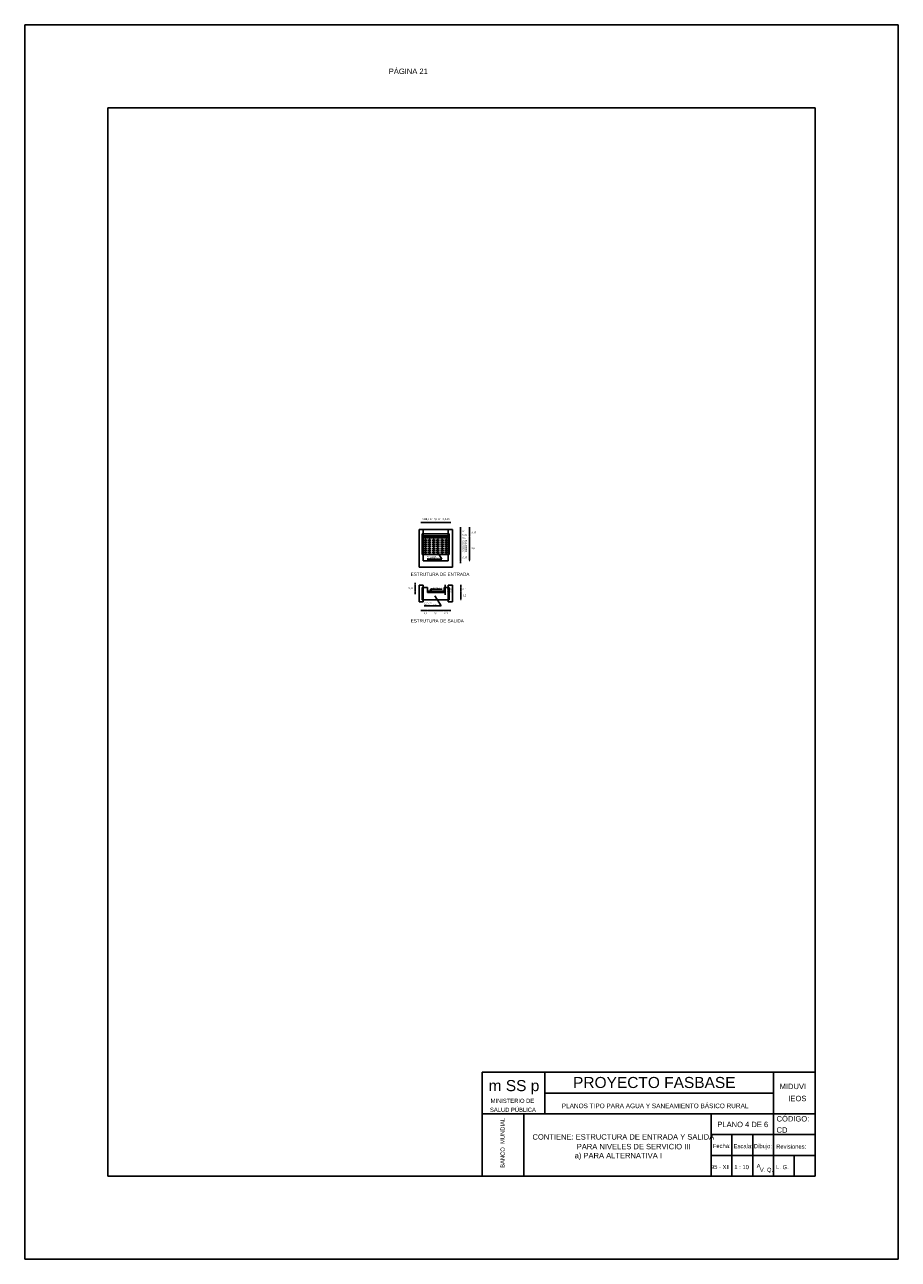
# Model space of a CAD drawing. Header units: metres. Extents: x 2029 to 4131, y 3282 to 4383.
# Tile 22 of 26: x 2489 to 2510, y 4353 to 4383. Entities that reach past the tile are written whole.
import ezdxf
from ezdxf.enums import TextEntityAlignment as Align

# ---------------------------------------------------------------- set-up
doc = ezdxf.new("R2010")
doc.units = ezdxf.units.M
doc.linetypes.add('ACAD_ISO02W100', pattern=[15, 12, -3])
doc.layers.add('Cotas', color=7, linetype='Continuous')
doc.layers.add('Dibujo', color=7, linetype='Continuous')
doc.styles.add('Annotative', font='arial.ttf')
doc.styles.get("Standard").update_dxf_attribs({"font": 'arial.ttf'})
doc.dimstyles.new('Vero', dxfattribs={"dimtxt": 0.04, "dimasz": 0.03, "dimexe": 1.25, "dimexo": 0.625, "dimgap": 0.05, "dimtad": 2, "dimtih": 1, "dimtoh": 1, "dimtxsty": 'Standard', "dimblk": 'DOT', "dimcen": 0, "dimse1": 1, "dimse2": 1, "dimadec": 0, "dimazin": 0, "dimtfac": 1, "dimtix": 1, "dimtmove": 0, "dimatfit": 2, "dimfxl": 1, "dimarcsym": 2})

# ---------------------------------------------------------------- blocks, each defined once
blk = doc.blocks.new('_Dot')
at = {"color": 0, "linetype": 'ByBlock', "lineweight": -2}
blk.add_line((-0.5, 0), (-1, 0), dxfattribs=at)
at = {"color": 0, "linetype": 'ByBlock', "const_width": 0.5}
blk.add_lwpolyline([(-0.25, 0, 1), (0.25, 0, 1)], format="xyb", close=True, dxfattribs=at)
blk = doc.blocks.new('*D117')
at = {"layer": 'Cotas', "color": 0, "lineweight": -2, "transparency": 16777216}
for p, q in [((2499.681, 4370.848), (2499.681, 4370.878)), ((2499.681, 4370.818), (2499.681, 4370.668)), ((2499.681, 4370.638), (2499.681, 4370.608))]:
    blk.add_line(p, q, dxfattribs=at)
at = {"layer": 'Defpoints', "color": 0, "transparency": 16777216}
for p in [(2499.27, 4370.818), (2499.27, 4370.668), (2499.681, 4370.668)]:
    blk.add_point(p, dxfattribs=at)
at = {"layer": 'Cotas', "color": 0, "lineweight": -2, "transparency": 16777216, "xscale": 0.03, "yscale": 0.03, "zscale": 0.03}
for p, rotation in [((2499.681, 4370.818), 270), ((2499.681, 4370.668), 90)]:
    blk.add_blockref('_Dot', p, dxfattribs=dict(at, rotation=rotation))
at = {"layer": 'Cotas', "color": 0, "transparency": 16777216, "insert": (2499.783, 4370.743), "char_height": 0.04, "attachment_point": 5}
blk.add_mtext('0,15', dxfattribs=at)
blk = doc.blocks.new('*D118')
at = {"layer": 'Cotas', "color": 0, "lineweight": -2, "transparency": 16777216}
blk.add_line((2499.681, 4370.638), (2499.681, 4370.098), dxfattribs=at)
at = {"layer": 'Defpoints', "color": 0, "transparency": 16777216}
for p in [(2499.17, 4370.668), (2499.17, 4370.068), (2499.681, 4370.068)]:
    blk.add_point(p, dxfattribs=at)
at = {"layer": 'Cotas', "color": 0, "lineweight": -2, "transparency": 16777216, "xscale": 0.03, "yscale": 0.03, "zscale": 0.03}
for p, rotation in [((2499.681, 4370.668), 90), ((2499.681, 4370.068), 270)]:
    blk.add_blockref('_Dot', p, dxfattribs=dict(at, rotation=rotation))
at = {"layer": 'Cotas', "color": 0, "transparency": 16777216, "insert": (2499.767, 4370.368), "char_height": 0.04, "attachment_point": 5}
blk.add_mtext('0,6', dxfattribs=at)
blk = doc.blocks.new('*D119')
at = {"layer": 'Cotas', "color": 0, "linetype": 'ACAD_ISO02W100', "lineweight": -2, "transparency": 16777216}
for p, q in [((2499.465, 4370.848), (2499.465, 4370.878)), ((2499.465, 4370.818), (2499.465, 4370.718)), ((2499.465, 4370.688), (2499.465, 4370.658))]:
    blk.add_line(p, q, dxfattribs=at)
at = {"layer": 'Defpoints', "color": 0, "linetype": 'ACAD_ISO02W100', "transparency": 16777216}
for p in [(2499.119, 4370.818), (2499.119, 4370.718), (2499.465, 4370.718)]:
    blk.add_point(p, dxfattribs=at)
at = {"layer": 'Cotas', "color": 0, "linetype": 'ACAD_ISO02W100', "lineweight": -2, "transparency": 16777216, "xscale": 0.03, "yscale": 0.03, "zscale": 0.03}
for p, rotation in [((2499.465, 4370.818), 270), ((2499.465, 4370.718), 90)]:
    blk.add_blockref('_Dot', p, dxfattribs=dict(at, rotation=rotation))
at = {"layer": 'Cotas', "color": 0, "linetype": 'ACAD_ISO02W100', "transparency": 16777216, "insert": (2499.548, 4370.768), "char_height": 0.04, "attachment_point": 5}
blk.add_mtext('0,1', dxfattribs=at)
blk = doc.blocks.new('*D120')
at = {"layer": 'Cotas', "color": 0, "linetype": 'ACAD_ISO02W100', "lineweight": -2, "transparency": 16777216}
for p, q in [((2499.465, 4370.748), (2499.465, 4370.778)), ((2499.465, 4370.718), (2499.465, 4370.668)), ((2499.465, 4370.638), (2499.465, 4370.608))]:
    blk.add_line(p, q, dxfattribs=at)
at = {"layer": 'Defpoints', "color": 0, "linetype": 'ACAD_ISO02W100', "transparency": 16777216}
for p in [(2499.119, 4370.718), (2499.119, 4370.668), (2499.465, 4370.668)]:
    blk.add_point(p, dxfattribs=at)
at = {"layer": 'Cotas', "color": 0, "linetype": 'ACAD_ISO02W100', "lineweight": -2, "transparency": 16777216, "xscale": 0.03, "yscale": 0.03, "zscale": 0.03}
for p, rotation in [((2499.465, 4370.718), 270), ((2499.465, 4370.668), 90)]:
    blk.add_blockref('_Dot', p, dxfattribs=dict(at, rotation=rotation))
at = {"layer": 'Cotas', "color": 0, "linetype": 'ACAD_ISO02W100', "transparency": 16777216, "insert": (2499.567, 4370.693), "char_height": 0.04, "attachment_point": 5}
blk.add_mtext('0,05', dxfattribs=at)
blk = doc.blocks.new('*D121')
at = {"layer": 'Cotas', "color": 0, "linetype": 'ACAD_ISO02W100', "lineweight": -2, "transparency": 16777216}
for p, q in [((2499.465, 4370.698), (2499.465, 4370.728)), ((2499.465, 4370.668), (2499.465, 4370.568)), ((2499.465, 4370.538), (2499.465, 4370.508))]:
    blk.add_line(p, q, dxfattribs=at)
at = {"layer": 'Defpoints', "color": 0, "linetype": 'ACAD_ISO02W100', "transparency": 16777216}
for p in [(2499.119, 4370.668), (2499.119, 4370.568), (2499.465, 4370.568)]:
    blk.add_point(p, dxfattribs=at)
at = {"layer": 'Cotas', "color": 0, "linetype": 'ACAD_ISO02W100', "lineweight": -2, "transparency": 16777216, "xscale": 0.03, "yscale": 0.03, "zscale": 0.03}
for p, rotation in [((2499.465, 4370.668), 270), ((2499.465, 4370.568), 90)]:
    blk.add_blockref('_Dot', p, dxfattribs=dict(at, rotation=rotation))
at = {"layer": 'Cotas', "color": 0, "linetype": 'ACAD_ISO02W100', "transparency": 16777216, "insert": (2499.548, 4370.618), "char_height": 0.04, "attachment_point": 5}
blk.add_mtext('0,1', dxfattribs=at)
blk = doc.blocks.new('*D122')
at = {"layer": 'Cotas', "color": 0, "linetype": 'ACAD_ISO02W100', "lineweight": -2, "transparency": 16777216}
for p, q in [((2499.465, 4370.598), (2499.465, 4370.628)), ((2499.465, 4370.568), (2499.465, 4370.518)), ((2499.465, 4370.488), (2499.465, 4370.458))]:
    blk.add_line(p, q, dxfattribs=at)
at = {"layer": 'Defpoints', "color": 0, "linetype": 'ACAD_ISO02W100', "transparency": 16777216}
for p in [(2499.109, 4370.568), (2499.109, 4370.518), (2499.465, 4370.518)]:
    blk.add_point(p, dxfattribs=at)
at = {"layer": 'Cotas', "color": 0, "linetype": 'ACAD_ISO02W100', "lineweight": -2, "transparency": 16777216, "xscale": 0.03, "yscale": 0.03, "zscale": 0.03}
for p, rotation in [((2499.465, 4370.568), 270), ((2499.465, 4370.518), 90)]:
    blk.add_blockref('_Dot', p, dxfattribs=dict(at, rotation=rotation))
at = {"layer": 'Cotas', "color": 0, "linetype": 'ACAD_ISO02W100', "transparency": 16777216, "insert": (2499.567, 4370.543), "char_height": 0.04, "attachment_point": 5}
blk.add_mtext('0,05', dxfattribs=at)
blk = doc.blocks.new('*D123')
at = {"layer": 'Cotas', "color": 0, "linetype": 'ACAD_ISO02W100', "lineweight": -2, "transparency": 16777216}
for p, q in [((2499.465, 4370.548), (2499.465, 4370.578)), ((2499.465, 4370.518), (2499.465, 4370.468)), ((2499.465, 4370.438), (2499.465, 4370.408))]:
    blk.add_line(p, q, dxfattribs=at)
at = {"layer": 'Defpoints', "color": 0, "linetype": 'ACAD_ISO02W100', "transparency": 16777216}
for p in [(2499.109, 4370.518), (2499.109, 4370.468), (2499.465, 4370.468)]:
    blk.add_point(p, dxfattribs=at)
at = {"layer": 'Cotas', "color": 0, "linetype": 'ACAD_ISO02W100', "lineweight": -2, "transparency": 16777216, "xscale": 0.03, "yscale": 0.03, "zscale": 0.03}
for p, rotation in [((2499.465, 4370.518), 270), ((2499.465, 4370.468), 90)]:
    blk.add_blockref('_Dot', p, dxfattribs=dict(at, rotation=rotation))
at = {"layer": 'Cotas', "color": 0, "linetype": 'ACAD_ISO02W100', "transparency": 16777216, "insert": (2499.567, 4370.493), "char_height": 0.04, "attachment_point": 5}
blk.add_mtext('0,05', dxfattribs=at)
blk = doc.blocks.new('*D124')
at = {"layer": 'Cotas', "color": 0, "linetype": 'ACAD_ISO02W100', "lineweight": -2, "transparency": 16777216}
for p, q in [((2499.465, 4370.498), (2499.465, 4370.528)), ((2499.465, 4370.468), (2499.465, 4370.418)), ((2499.465, 4370.388), (2499.465, 4370.358))]:
    blk.add_line(p, q, dxfattribs=at)
at = {"layer": 'Defpoints', "color": 0, "linetype": 'ACAD_ISO02W100', "transparency": 16777216}
for p in [(2499.069, 4370.468), (2499.069, 4370.418), (2499.465, 4370.418)]:
    blk.add_point(p, dxfattribs=at)
at = {"layer": 'Cotas', "color": 0, "linetype": 'ACAD_ISO02W100', "lineweight": -2, "transparency": 16777216, "xscale": 0.03, "yscale": 0.03, "zscale": 0.03}
for p, rotation in [((2499.465, 4370.468), 270), ((2499.465, 4370.418), 90)]:
    blk.add_blockref('_Dot', p, dxfattribs=dict(at, rotation=rotation))
at = {"layer": 'Cotas', "color": 0, "linetype": 'ACAD_ISO02W100', "transparency": 16777216, "insert": (2499.567, 4370.443), "char_height": 0.04, "attachment_point": 5}
blk.add_mtext('0,05', dxfattribs=at)
blk = doc.blocks.new('*D125')
at = {"layer": 'Cotas', "color": 0, "linetype": 'ACAD_ISO02W100', "lineweight": -2, "transparency": 16777216}
for p, q in [((2499.465, 4370.448), (2499.465, 4370.478)), ((2499.465, 4370.418), (2499.465, 4370.368)), ((2499.465, 4370.338), (2499.465, 4370.308))]:
    blk.add_line(p, q, dxfattribs=at)
at = {"layer": 'Defpoints', "color": 0, "linetype": 'ACAD_ISO02W100', "transparency": 16777216}
for p in [(2499.069, 4370.418), (2499.069, 4370.368), (2499.465, 4370.368)]:
    blk.add_point(p, dxfattribs=at)
at = {"layer": 'Cotas', "color": 0, "linetype": 'ACAD_ISO02W100', "lineweight": -2, "transparency": 16777216, "xscale": 0.03, "yscale": 0.03, "zscale": 0.03}
for p, rotation in [((2499.465, 4370.418), 270), ((2499.465, 4370.368), 90)]:
    blk.add_blockref('_Dot', p, dxfattribs=dict(at, rotation=rotation))
at = {"layer": 'Cotas', "color": 0, "linetype": 'ACAD_ISO02W100', "transparency": 16777216, "insert": (2499.567, 4370.393), "char_height": 0.04, "attachment_point": 5}
blk.add_mtext('0,05', dxfattribs=at)
blk = doc.blocks.new('*D126')
at = {"layer": 'Cotas', "color": 0, "linetype": 'ACAD_ISO02W100', "lineweight": -2, "transparency": 16777216}
for p, q in [((2499.465, 4370.398), (2499.465, 4370.428)), ((2499.465, 4370.368), (2499.465, 4370.32)), ((2499.465, 4370.29), (2499.465, 4370.26))]:
    blk.add_line(p, q, dxfattribs=at)
at = {"layer": 'Defpoints', "color": 0, "linetype": 'ACAD_ISO02W100', "transparency": 16777216}
for p in [(2499.109, 4370.368), (2499.109, 4370.32), (2499.465, 4370.32)]:
    blk.add_point(p, dxfattribs=at)
at = {"layer": 'Cotas', "color": 0, "linetype": 'ACAD_ISO02W100', "lineweight": -2, "transparency": 16777216, "xscale": 0.03, "yscale": 0.03, "zscale": 0.03}
for p, rotation in [((2499.465, 4370.368), 270), ((2499.465, 4370.32), 90)]:
    blk.add_blockref('_Dot', p, dxfattribs=dict(at, rotation=rotation))
at = {"layer": 'Cotas', "color": 0, "linetype": 'ACAD_ISO02W100', "transparency": 16777216, "insert": (2499.567, 4370.344), "char_height": 0.04, "attachment_point": 5}
blk.add_mtext('0,05', dxfattribs=at)
blk = doc.blocks.new('*D127')
at = {"layer": 'Cotas', "color": 0, "linetype": 'ACAD_ISO02W100', "lineweight": -2, "transparency": 16777216}
for p, q in [((2499.465, 4370.35), (2499.465, 4370.38)), ((2499.465, 4370.32), (2499.465, 4370.268)), ((2499.465, 4370.238), (2499.465, 4370.208))]:
    blk.add_line(p, q, dxfattribs=at)
at = {"layer": 'Defpoints', "color": 0, "linetype": 'ACAD_ISO02W100', "transparency": 16777216}
for p in [(2499.109, 4370.32), (2499.109, 4370.268), (2499.465, 4370.268)]:
    blk.add_point(p, dxfattribs=at)
at = {"layer": 'Cotas', "color": 0, "linetype": 'ACAD_ISO02W100', "lineweight": -2, "transparency": 16777216, "xscale": 0.03, "yscale": 0.03, "zscale": 0.03}
for p, rotation in [((2499.465, 4370.32), 270), ((2499.465, 4370.268), 90)]:
    blk.add_blockref('_Dot', p, dxfattribs=dict(at, rotation=rotation))
at = {"layer": 'Cotas', "color": 0, "linetype": 'ACAD_ISO02W100', "transparency": 16777216, "insert": (2499.567, 4370.294), "char_height": 0.04, "attachment_point": 5}
blk.add_mtext('0,05', dxfattribs=at)
blk = doc.blocks.new('*D128')
at = {"layer": 'Cotas', "color": 0, "linetype": 'ACAD_ISO02W100', "lineweight": -2, "transparency": 16777216}
for p, q in [((2499.465, 4370.248), (2499.465, 4370.278)), ((2499.465, 4370.218), (2499.465, 4370.068)), ((2499.465, 4370.038), (2499.465, 4370.008))]:
    blk.add_line(p, q, dxfattribs=at)
at = {"layer": 'Defpoints', "color": 0, "linetype": 'ACAD_ISO02W100', "transparency": 16777216}
for p in [(2499.12, 4370.218), (2499.17, 4370.068), (2499.465, 4370.068)]:
    blk.add_point(p, dxfattribs=at)
at = {"layer": 'Cotas', "color": 0, "linetype": 'ACAD_ISO02W100', "lineweight": -2, "transparency": 16777216, "xscale": 0.03, "yscale": 0.03, "zscale": 0.03}
for p, rotation in [((2499.465, 4370.218), 270), ((2499.465, 4370.068), 90)]:
    blk.add_blockref('_Dot', p, dxfattribs=dict(at, rotation=rotation))
at = {"layer": 'Cotas', "color": 0, "linetype": 'ACAD_ISO02W100', "transparency": 16777216, "insert": (2499.567, 4370.143), "char_height": 0.04, "attachment_point": 5}
blk.add_mtext('0,15', dxfattribs=at)
blk = doc.blocks.new('*D129')
at = {"layer": 'Cotas', "color": 0, "lineweight": -2, "transparency": 16777216}
for p, q in [((2498.54, 4370.992), (2498.51, 4370.992)), ((2498.62, 4370.992), (2498.57, 4370.992)), ((2498.65, 4370.992), (2498.68, 4370.992))]:
    blk.add_line(p, q, dxfattribs=at)
at = {"layer": 'Defpoints', "color": 0, "transparency": 16777216}
for p in [(2498.57, 4370.992), (2498.57, 4370.568), (2498.62, 4370.568)]:
    blk.add_point(p, dxfattribs=at)
at = {"layer": 'Cotas', "color": 0, "lineweight": -2, "transparency": 16777216, "xscale": 0.03, "yscale": 0.03, "zscale": 0.03}
blk.add_blockref('_Dot', (2498.57, 4370.992), dxfattribs=at)
at = {"layer": 'Cotas', "color": 0, "lineweight": -2, "transparency": 16777216, "xscale": 0.03, "yscale": 0.03, "zscale": 0.03, "rotation": 180}
blk.add_blockref('_Dot', (2498.62, 4370.992), dxfattribs=at)
at = {"layer": 'Cotas', "color": 0, "transparency": 16777216, "insert": (2498.595, 4371.066), "char_height": 0.04, "attachment_point": 5}
blk.add_mtext('0,05', dxfattribs=at)
blk = doc.blocks.new('*D130')
at = {"layer": 'Cotas', "color": 0, "lineweight": -2, "transparency": 16777216}
for p, q in [((2498.59, 4370.992), (2498.56, 4370.992)), ((2498.62, 4370.992), (2498.72, 4370.992)), ((2498.75, 4370.992), (2498.78, 4370.992))]:
    blk.add_line(p, q, dxfattribs=at)
at = {"layer": 'Defpoints', "color": 0, "transparency": 16777216}
for p in [(2498.72, 4370.992), (2498.62, 4370.568), (2498.72, 4370.568)]:
    blk.add_point(p, dxfattribs=at)
at = {"layer": 'Cotas', "color": 0, "lineweight": -2, "transparency": 16777216, "xscale": 0.03, "yscale": 0.03, "zscale": 0.03}
blk.add_blockref('_Dot', (2498.62, 4370.992), dxfattribs=at)
at = {"layer": 'Cotas', "color": 0, "lineweight": -2, "transparency": 16777216, "xscale": 0.03, "yscale": 0.03, "zscale": 0.03, "rotation": 180}
blk.add_blockref('_Dot', (2498.72, 4370.992), dxfattribs=at)
at = {"layer": 'Cotas', "color": 0, "transparency": 16777216, "insert": (2498.67, 4371.066), "char_height": 0.04, "attachment_point": 5}
blk.add_mtext('0,1', dxfattribs=at)
blk = doc.blocks.new('*D131')
at = {"layer": 'Cotas', "color": 0, "lineweight": -2, "transparency": 16777216}
for p, q in [((2498.69, 4370.992), (2498.66, 4370.992)), ((2498.72, 4370.992), (2498.82, 4370.992)), ((2498.85, 4370.992), (2498.88, 4370.992))]:
    blk.add_line(p, q, dxfattribs=at)
at = {"layer": 'Defpoints', "color": 0, "transparency": 16777216}
for p in [(2498.82, 4370.992), (2498.72, 4370.568), (2498.82, 4370.568)]:
    blk.add_point(p, dxfattribs=at)
at = {"layer": 'Cotas', "color": 0, "lineweight": -2, "transparency": 16777216, "xscale": 0.03, "yscale": 0.03, "zscale": 0.03}
blk.add_blockref('_Dot', (2498.72, 4370.992), dxfattribs=at)
at = {"layer": 'Cotas', "color": 0, "lineweight": -2, "transparency": 16777216, "xscale": 0.03, "yscale": 0.03, "zscale": 0.03, "rotation": 180}
blk.add_blockref('_Dot', (2498.82, 4370.992), dxfattribs=at)
at = {"layer": 'Cotas', "color": 0, "transparency": 16777216, "insert": (2498.77, 4371.066), "char_height": 0.04, "attachment_point": 5}
blk.add_mtext('0,1', dxfattribs=at)
blk = doc.blocks.new('*D132')
at = {"layer": 'Cotas', "color": 0, "lineweight": -2, "transparency": 16777216}
for p, q in [((2498.79, 4370.992), (2498.76, 4370.992)), ((2498.82, 4370.992), (2498.92, 4370.992)), ((2498.95, 4370.992), (2498.98, 4370.992))]:
    blk.add_line(p, q, dxfattribs=at)
at = {"layer": 'Defpoints', "color": 0, "transparency": 16777216}
for p in [(2498.92, 4370.992), (2498.82, 4370.568), (2498.92, 4370.568)]:
    blk.add_point(p, dxfattribs=at)
at = {"layer": 'Cotas', "color": 0, "lineweight": -2, "transparency": 16777216, "xscale": 0.03, "yscale": 0.03, "zscale": 0.03}
blk.add_blockref('_Dot', (2498.82, 4370.992), dxfattribs=at)
at = {"layer": 'Cotas', "color": 0, "lineweight": -2, "transparency": 16777216, "xscale": 0.03, "yscale": 0.03, "zscale": 0.03, "rotation": 180}
blk.add_blockref('_Dot', (2498.92, 4370.992), dxfattribs=at)
at = {"layer": 'Cotas', "color": 0, "transparency": 16777216, "insert": (2498.87, 4371.066), "char_height": 0.04, "attachment_point": 5}
blk.add_mtext('0,1', dxfattribs=at)
blk = doc.blocks.new('*D133')
at = {"layer": 'Cotas', "color": 0, "lineweight": -2, "transparency": 16777216}
for p, q in [((2498.89, 4370.992), (2498.86, 4370.992)), ((2498.92, 4370.992), (2499.02, 4370.992)), ((2499.05, 4370.992), (2499.08, 4370.992))]:
    blk.add_line(p, q, dxfattribs=at)
at = {"layer": 'Defpoints', "color": 0, "transparency": 16777216}
for p in [(2499.02, 4370.992), (2498.92, 4370.568), (2499.02, 4370.568)]:
    blk.add_point(p, dxfattribs=at)
at = {"layer": 'Cotas', "color": 0, "lineweight": -2, "transparency": 16777216, "xscale": 0.03, "yscale": 0.03, "zscale": 0.03}
blk.add_blockref('_Dot', (2498.92, 4370.992), dxfattribs=at)
at = {"layer": 'Cotas', "color": 0, "lineweight": -2, "transparency": 16777216, "xscale": 0.03, "yscale": 0.03, "zscale": 0.03, "rotation": 180}
blk.add_blockref('_Dot', (2499.02, 4370.992), dxfattribs=at)
at = {"layer": 'Cotas', "color": 0, "transparency": 16777216, "insert": (2498.97, 4371.066), "char_height": 0.04, "attachment_point": 5}
blk.add_mtext('0,1', dxfattribs=at)
blk = doc.blocks.new('*D134')
at = {"layer": 'Cotas', "color": 0, "lineweight": -2, "transparency": 16777216}
for p, q in [((2498.99, 4370.992), (2498.96, 4370.992)), ((2499.02, 4370.992), (2499.12, 4370.992)), ((2499.15, 4370.992), (2499.18, 4370.992))]:
    blk.add_line(p, q, dxfattribs=at)
at = {"layer": 'Defpoints', "color": 0, "transparency": 16777216}
for p in [(2499.12, 4370.992), (2499.02, 4370.568), (2499.12, 4370.568)]:
    blk.add_point(p, dxfattribs=at)
at = {"layer": 'Cotas', "color": 0, "lineweight": -2, "transparency": 16777216, "xscale": 0.03, "yscale": 0.03, "zscale": 0.03}
blk.add_blockref('_Dot', (2499.02, 4370.992), dxfattribs=at)
at = {"layer": 'Cotas', "color": 0, "lineweight": -2, "transparency": 16777216, "xscale": 0.03, "yscale": 0.03, "zscale": 0.03, "rotation": 180}
blk.add_blockref('_Dot', (2499.12, 4370.992), dxfattribs=at)
at = {"layer": 'Cotas', "color": 0, "transparency": 16777216, "insert": (2499.07, 4371.066), "char_height": 0.04, "attachment_point": 5}
blk.add_mtext('0,1', dxfattribs=at)
blk = doc.blocks.new('*D135')
at = {"layer": 'Cotas', "color": 0, "lineweight": -2, "transparency": 16777216}
for p, q in [((2499.09, 4370.992), (2499.06, 4370.992)), ((2499.12, 4370.992), (2499.17, 4370.992)), ((2499.2, 4370.992), (2499.23, 4370.992))]:
    blk.add_line(p, q, dxfattribs=at)
at = {"layer": 'Defpoints', "color": 0, "transparency": 16777216}
for p in [(2499.17, 4370.992), (2499.12, 4370.568), (2499.17, 4370.567)]:
    blk.add_point(p, dxfattribs=at)
at = {"layer": 'Cotas', "color": 0, "lineweight": -2, "transparency": 16777216, "xscale": 0.03, "yscale": 0.03, "zscale": 0.03}
blk.add_blockref('_Dot', (2499.12, 4370.992), dxfattribs=at)
at = {"layer": 'Cotas', "color": 0, "lineweight": -2, "transparency": 16777216, "xscale": 0.03, "yscale": 0.03, "zscale": 0.03, "rotation": 180}
blk.add_blockref('_Dot', (2499.17, 4370.992), dxfattribs=at)
at = {"layer": 'Cotas', "color": 0, "transparency": 16777216, "insert": (2499.145, 4371.066), "char_height": 0.04, "attachment_point": 5}
blk.add_mtext('0,05', dxfattribs=at)
blk = doc.blocks.new('*D136')
at = {"layer": 'Cotas', "color": 0, "lineweight": -2, "transparency": 16777216}
for p, q in [((2498.371, 4369.51), (2498.371, 4369.54)), ((2498.371, 4369.48), (2498.371, 4369.33)), ((2498.371, 4369.3), (2498.371, 4369.27))]:
    blk.add_line(p, q, dxfattribs=at)
at = {"layer": 'Defpoints', "color": 0, "transparency": 16777216}
for p in [(2498.47, 4369.48), (2498.371, 4369.33), (2498.47, 4369.33)]:
    blk.add_point(p, dxfattribs=at)
at = {"layer": 'Cotas', "color": 0, "lineweight": -2, "transparency": 16777216, "xscale": 0.03, "yscale": 0.03, "zscale": 0.03}
for p, rotation in [((2498.371, 4369.48), 270), ((2498.371, 4369.33), 90)]:
    blk.add_blockref('_Dot', p, dxfattribs=dict(at, rotation=rotation))
at = {"layer": 'Cotas', "color": 0, "transparency": 16777216, "insert": (2498.268, 4369.405), "char_height": 0.04, "attachment_point": 5}
blk.add_mtext('0,15', dxfattribs=at)
blk = doc.blocks.new('*D137')
at = {"layer": 'Cotas', "color": 0, "lineweight": -2, "transparency": 16777216}
for p, q in [((2499.472, 4369.46), (2499.472, 4369.49)), ((2499.472, 4369.43), (2499.472, 4369.33)), ((2499.472, 4369.3), (2499.472, 4369.27))]:
    blk.add_line(p, q, dxfattribs=at)
at = {"layer": 'Defpoints', "color": 0, "transparency": 16777216}
for p in [(2499.195, 4369.43), (2499.195, 4369.33), (2499.472, 4369.33)]:
    blk.add_point(p, dxfattribs=at)
at = {"layer": 'Cotas', "color": 0, "lineweight": -2, "transparency": 16777216, "xscale": 0.03, "yscale": 0.03, "zscale": 0.03}
for p, rotation in [((2499.472, 4369.43), 270), ((2499.472, 4369.33), 90)]:
    blk.add_blockref('_Dot', p, dxfattribs=dict(at, rotation=rotation))
at = {"layer": 'Cotas', "color": 0, "transparency": 16777216, "insert": (2499.555, 4369.38), "char_height": 0.04, "attachment_point": 5}
blk.add_mtext('0,1', dxfattribs=at)
blk = doc.blocks.new('*D138')
at = {"layer": 'Cotas', "color": 0, "lineweight": -2, "transparency": 16777216}
blk.add_line((2499.472, 4369.16), (2499.472, 4369.3), dxfattribs=at)
at = {"layer": 'Defpoints', "color": 0, "transparency": 16777216}
for p in [(2499.17, 4369.33), (2499.472, 4369.33), (2499.17, 4369.13)]:
    blk.add_point(p, dxfattribs=at)
at = {"layer": 'Cotas', "color": 0, "lineweight": -2, "transparency": 16777216, "xscale": 0.03, "yscale": 0.03, "zscale": 0.03}
for p, rotation in [((2499.472, 4369.33), 90), ((2499.472, 4369.13), 270)]:
    blk.add_blockref('_Dot', p, dxfattribs=dict(at, rotation=rotation))
at = {"layer": 'Cotas', "color": 0, "transparency": 16777216, "insert": (2499.559, 4369.23), "char_height": 0.04, "attachment_point": 5}
blk.add_mtext('0,2', dxfattribs=at)
blk = doc.blocks.new('*D139')
at = {"layer": 'Cotas', "color": 0, "lineweight": -2, "transparency": 16777216}
for p, q in [((2499.093, 4369.46), (2499.093, 4369.49)), ((2499.093, 4369.43), (2499.093, 4369.34)), ((2499.093, 4369.31), (2499.093, 4369.28))]:
    blk.add_line(p, q, dxfattribs=at)
at = {"layer": 'Defpoints', "color": 0, "transparency": 16777216}
for p in [(2499.07, 4369.43), (2499.07, 4369.34), (2499.093, 4369.34)]:
    blk.add_point(p, dxfattribs=at)
at = {"layer": 'Cotas', "color": 0, "lineweight": -2, "transparency": 16777216, "xscale": 0.03, "yscale": 0.03, "zscale": 0.03}
for p, rotation in [((2499.093, 4369.43), 270), ((2499.093, 4369.34), 90)]:
    blk.add_blockref('_Dot', p, dxfattribs=dict(at, rotation=rotation))
at = {"layer": 'Cotas', "color": 0, "transparency": 16777216, "insert": (2499.195, 4369.385), "char_height": 0.04, "attachment_point": 5}
blk.add_mtext('0,09', dxfattribs=at)
blk = doc.blocks.new('*D140')
at = {"layer": 'Cotas', "color": 0, "lineweight": -2, "transparency": 16777216}
for p, q in [((2499.093, 4369.37), (2499.093, 4369.4)), ((2499.093, 4369.34), (2499.093, 4369.31)), ((2499.093, 4369.28), (2499.093, 4369.25))]:
    blk.add_line(p, q, dxfattribs=at)
at = {"layer": 'Defpoints', "color": 0, "transparency": 16777216}
for p in [(2499.07, 4369.34), (2499.07, 4369.31), (2499.093, 4369.31)]:
    blk.add_point(p, dxfattribs=at)
at = {"layer": 'Cotas', "color": 0, "lineweight": -2, "transparency": 16777216, "xscale": 0.03, "yscale": 0.03, "zscale": 0.03}
for p, rotation in [((2499.093, 4369.34), 270), ((2499.093, 4369.31), 90)]:
    blk.add_blockref('_Dot', p, dxfattribs=dict(at, rotation=rotation))
at = {"layer": 'Cotas', "color": 0, "transparency": 16777216, "insert": (2499.195, 4369.325), "char_height": 0.04, "attachment_point": 5}
blk.add_mtext('0,03', dxfattribs=at)
blk = doc.blocks.new('*D141')
at = {"layer": 'Cotas', "color": 0, "lineweight": -2, "transparency": 16777216}
for p, q in [((2498.54, 4368.876), (2498.51, 4368.876)), ((2498.57, 4368.876), (2498.67, 4368.876)), ((2498.7, 4368.876), (2498.73, 4368.876))]:
    blk.add_line(p, q, dxfattribs=at)
at = {"layer": 'Defpoints', "color": 0, "transparency": 16777216}
for p in [(2498.57, 4369.38), (2498.67, 4369.38), (2498.67, 4368.876)]:
    blk.add_point(p, dxfattribs=at)
at = {"layer": 'Cotas', "color": 0, "lineweight": -2, "transparency": 16777216, "xscale": 0.03, "yscale": 0.03, "zscale": 0.03}
blk.add_blockref('_Dot', (2498.57, 4368.876), dxfattribs=at)
at = {"layer": 'Cotas', "color": 0, "lineweight": -2, "transparency": 16777216, "xscale": 0.03, "yscale": 0.03, "zscale": 0.03, "rotation": 180}
blk.add_blockref('_Dot', (2498.67, 4368.876), dxfattribs=at)
at = {"layer": 'Cotas', "color": 0, "transparency": 16777216, "insert": (2498.62, 4368.802), "char_height": 0.04, "attachment_point": 5}
blk.add_mtext('0,1', dxfattribs=at)
blk = doc.blocks.new('*D142')
at = {"layer": 'Cotas', "color": 0, "lineweight": -2, "transparency": 16777216}
blk.add_line((2498.7, 4368.876), (2499.04, 4368.876), dxfattribs=at)
at = {"layer": 'Defpoints', "color": 0, "transparency": 16777216}
for p in [(2498.67, 4369.38), (2499.07, 4369.38), (2499.07, 4368.876)]:
    blk.add_point(p, dxfattribs=at)
at = {"layer": 'Cotas', "color": 0, "lineweight": -2, "transparency": 16777216, "xscale": 0.03, "yscale": 0.03, "zscale": 0.03, "rotation": 180}
blk.add_blockref('_Dot', (2498.67, 4368.876), dxfattribs=at)
at = {"layer": 'Cotas', "color": 0, "lineweight": -2, "transparency": 16777216, "xscale": 0.03, "yscale": 0.03, "zscale": 0.03}
blk.add_blockref('_Dot', (2499.07, 4368.876), dxfattribs=at)
at = {"layer": 'Cotas', "color": 0, "transparency": 16777216, "insert": (2498.87, 4368.802), "char_height": 0.04, "attachment_point": 5}
blk.add_mtext('0,4', dxfattribs=at)
blk = doc.blocks.new('*D143')
at = {"layer": 'Cotas', "color": 0, "lineweight": -2, "transparency": 16777216}
for p, q in [((2499.04, 4368.876), (2499.01, 4368.876)), ((2499.07, 4368.876), (2499.17, 4368.876)), ((2499.2, 4368.876), (2499.23, 4368.876))]:
    blk.add_line(p, q, dxfattribs=at)
at = {"layer": 'Defpoints', "color": 0, "transparency": 16777216}
for p in [(2499.07, 4369.38), (2499.17, 4369.38), (2499.17, 4368.876)]:
    blk.add_point(p, dxfattribs=at)
at = {"layer": 'Cotas', "color": 0, "lineweight": -2, "transparency": 16777216, "xscale": 0.03, "yscale": 0.03, "zscale": 0.03}
blk.add_blockref('_Dot', (2499.07, 4368.876), dxfattribs=at)
at = {"layer": 'Cotas', "color": 0, "lineweight": -2, "transparency": 16777216, "xscale": 0.03, "yscale": 0.03, "zscale": 0.03, "rotation": 180}
blk.add_blockref('_Dot', (2499.17, 4368.876), dxfattribs=at)
at = {"layer": 'Cotas', "color": 0, "transparency": 16777216, "insert": (2499.12, 4368.802), "char_height": 0.04, "attachment_point": 5}
blk.add_mtext('0,1', dxfattribs=at)

msp = doc.modelspace()

# ---------------------------------------------------------------- linework, layer by layer
at = {"layer": 'Cotas', "linetype": 'ACAD_ISO02W100'}
for p, q in [((2498.58, 4370.568), (2498.66, 4370.568)), ((2498.58, 4370.518), (2498.66, 4370.518)), ((2498.58, 4370.468), (2498.66, 4370.468)), ((2498.58, 4370.418), (2498.66, 4370.418)), ((2498.58, 4370.368), (2498.66, 4370.368)), ((2498.62, 4370.548), (2498.62, 4370.588)), ((2498.62, 4370.498), (2498.62, 4370.538)), ((2498.62, 4370.448), (2498.62, 4370.488)), ((2498.62, 4370.398), (2498.62, 4370.438)), ((2498.62, 4370.348), (2498.62, 4370.388)), ((2498.68, 4370.568), (2498.76, 4370.568)), ((2498.68, 4370.518), (2498.76, 4370.518)), ((2498.68, 4370.468), (2498.76, 4370.468)), ((2498.68, 4370.418), (2498.76, 4370.418)), ((2498.68, 4370.368), (2498.76, 4370.368)), ((2498.72, 4370.548), (2498.72, 4370.588)), ((2498.72, 4370.498), (2498.72, 4370.538)), ((2498.72, 4370.448), (2498.72, 4370.488)), ((2498.72, 4370.398), (2498.72, 4370.438)), ((2498.72, 4370.348), (2498.72, 4370.388)), ((2498.78, 4370.568), (2498.86, 4370.568)), ((2498.78, 4370.518), (2498.86, 4370.518)), ((2498.78, 4370.468), (2498.86, 4370.468)), ((2498.78, 4370.418), (2498.86, 4370.418)), ((2498.78, 4370.368), (2498.86, 4370.368)), ((2498.82, 4370.548), (2498.82, 4370.588)), ((2498.82, 4370.498), (2498.82, 4370.538)), ((2498.82, 4370.448), (2498.82, 4370.488)), ((2498.82, 4370.398), (2498.82, 4370.438)), ((2498.82, 4370.348), (2498.82, 4370.388)), ((2498.88, 4370.568), (2498.96, 4370.568)), ((2498.88, 4370.518), (2498.96, 4370.518)), ((2498.88, 4370.468), (2498.96, 4370.468)), ((2498.88, 4370.418), (2498.96, 4370.418)), ((2498.88, 4370.368), (2498.96, 4370.368)), ((2498.92, 4370.548), (2498.92, 4370.588)), ((2498.92, 4370.498), (2498.92, 4370.538)), ((2498.92, 4370.448), (2498.92, 4370.488)), ((2498.92, 4370.398), (2498.92, 4370.438)), ((2498.92, 4370.348), (2498.92, 4370.388)), ((2498.98, 4370.568), (2499.06, 4370.568)), ((2498.98, 4370.518), (2499.06, 4370.518)), ((2498.98, 4370.468), (2499.06, 4370.468)), ((2498.98, 4370.418), (2499.06, 4370.418)), ((2498.98, 4370.368), (2499.06, 4370.368)), ((2499.02, 4370.548), (2499.02, 4370.588)), ((2499.02, 4370.498), (2499.02, 4370.538)), ((2499.02, 4370.448), (2499.02, 4370.488)), ((2499.02, 4370.398), (2499.02, 4370.438)), ((2499.02, 4370.348), (2499.02, 4370.388)), ((2499.08, 4370.568), (2499.16, 4370.568)), ((2499.08, 4370.518), (2499.16, 4370.518)), ((2499.08, 4370.468), (2499.16, 4370.468)), ((2499.08, 4370.418), (2499.16, 4370.418)), ((2499.08, 4370.368), (2499.16, 4370.368)), ((2499.12, 4370.548), (2499.12, 4370.588)), ((2499.12, 4370.498), (2499.12, 4370.538)), ((2499.12, 4370.448), (2499.12, 4370.488)), ((2499.12, 4370.398), (2499.12, 4370.438)), ((2499.12, 4370.348), (2499.12, 4370.388)), ((2498.58, 4370.318), (2498.66, 4370.318)), ((2498.58, 4370.268), (2498.66, 4370.268)), ((2498.62, 4370.298), (2498.62, 4370.338)), ((2498.68, 4370.318), (2498.76, 4370.318)), ((2498.68, 4370.268), (2498.76, 4370.268)), ((2498.72, 4370.298), (2498.72, 4370.338)), ((2498.72, 4370.248), (2498.72, 4370.288)), ((2498.78, 4370.268), (2498.86, 4370.268)), ((2498.82, 4370.298), (2498.82, 4370.338)), ((2498.82, 4370.248), (2498.82, 4370.288)), ((2498.88, 4370.268), (2498.96, 4370.268)), ((2498.92, 4370.298), (2498.92, 4370.338)), ((2498.92, 4370.248), (2498.92, 4370.288)), ((2498.98, 4370.268), (2499.06, 4370.268)), ((2499.02, 4370.298), (2499.02, 4370.338)), ((2499.02, 4370.248), (2499.02, 4370.288)), ((2499.08, 4370.268), (2499.16, 4370.268)), ((2499.12, 4370.298), (2499.12, 4370.338)), ((2499.12, 4370.248), (2499.12, 4370.288))]:
    msp.add_line(p, q, dxfattribs=at)
at = {"layer": 'Dibujo', "color": 0, "linetype": 'ByBlock'}
for p, q in [((2488.988, 4382.965), (2509.988, 4382.965)), ((2488.988, 4353.265), (2488.988, 4382.965)), ((2488.988, 4382.965), (2491.988, 4382.965)), ((2488.988, 4382.965), (2491.488, 4382.965)), ((2509.988, 4382.965), (2509.988, 4353.265)), ((2490.988, 4380.965), (2490.988, 4355.265)), ((2507.988, 4380.965), (2490.988, 4380.965)), ((2507.988, 4380.965), (2507.988, 4355.265)), ((2499.988, 4357.765), (2499.988, 4355.265)), ((2507.988, 4357.765), (2499.988, 4357.765)), ((2501.488, 4357.765), (2501.488, 4356.765)), ((2506.988, 4355.265), (2506.988, 4357.765)), ((2506.988, 4357.265), (2501.488, 4357.265)), ((2507.988, 4356.765), (2499.988, 4356.765)), ((2500.988, 4356.765), (2500.988, 4355.265)), ((2500.988, 4355.265), (2500.988, 4356.765)), ((2505.488, 4355.265), (2505.488, 4356.765)), ((2507.988, 4356.265), (2505.488, 4356.265)), ((2505.988, 4355.265), (2505.988, 4356.265)), ((2506.488, 4355.265), (2506.488, 4356.265)), ((2507.988, 4355.765), (2505.488, 4355.765)), ((2507.488, 4355.265), (2507.488, 4355.765)), ((2507.988, 4355.265), (2490.988, 4355.265)), ((2509.988, 4353.265), (2488.988, 4353.265))]:
    msp.add_line(p, q, dxfattribs=at)
at = {"layer": 'Dibujo', "color": 0}
for p, q in [((2498.47, 4370.818), (2498.47, 4369.918)), ((2499.27, 4370.818), (2498.47, 4370.818)), ((2498.57, 4370.818), (2498.57, 4370.068)), ((2499.17, 4370.718), (2498.57, 4370.718)), ((2499.17, 4370.668), (2498.57, 4370.668)), ((2499.17, 4370.663), (2498.57, 4370.663)), ((2499.17, 4370.656), (2498.57, 4370.656)), ((2499.17, 4370.068), (2499.17, 4370.818)), ((2499.27, 4369.918), (2499.27, 4370.818)), ((2499.17, 4370.643), (2498.57, 4370.643)), ((2499.17, 4370.618), (2498.57, 4370.618)), ((2498.545, 4370.218), (2499.195, 4370.218)), ((2498.57, 4370.068), (2499.17, 4370.068)), ((2498.62, 4370.288), (2498.62, 4370.248)), ((2498.78, 4370.318), (2498.86, 4370.318)), ((2498.88, 4370.318), (2498.96, 4370.318)), ((2498.98, 4370.32), (2499.06, 4370.32)), ((2499.08, 4370.32), (2499.16, 4370.32)), ((2498.47, 4369.918), (2499.27, 4369.918))]:
    msp.add_line(p, q, dxfattribs=at)
at = {"layer": 'Dibujo', "color": 0, "linetype": 'ACAD_ISO02W100'}
for p, q in [((2498.545, 4370.218), (2498.545, 4370.718)), ((2498.545, 4370.718), (2498.57, 4370.718)), ((2499.17, 4370.718), (2499.195, 4370.718)), ((2499.195, 4370.718), (2499.195, 4370.218))]:
    msp.add_line(p, q, dxfattribs=at)
at = {"layer": 'Dibujo', "linetype": 'ACAD_ISO02W100'}
for p, q in [((2498.662, 4370.108), (2498.949, 4370.108)), ((2499.014, 4370.108), (2498.928, 4370.254)), ((2498.949, 4370.108), (2499.014, 4370.108)), ((2498.57, 4369.43), (2498.545, 4369.43)), ((2498.545, 4369.43), (2498.545, 4369.13)), ((2499.17, 4369.43), (2499.195, 4369.43)), ((2499.195, 4369.43), (2499.195, 4369.13)), ((2498.545, 4369.13), (2498.57, 4369.13)), ((2499.195, 4369.13), (2499.17, 4369.13))]:
    msp.add_line(p, q, dxfattribs=at)
at = {"layer": 'Dibujo'}
for p, q in [((2498.47, 4369.48), (2498.47, 4369.08)), ((2498.57, 4369.48), (2498.47, 4369.48)), ((2498.57, 4369.08), (2498.57, 4369.48)), ((2499.17, 4369.48), (2499.17, 4369.08)), ((2499.27, 4369.48), (2499.17, 4369.48)), ((2499.27, 4369.08), (2499.27, 4369.48)), ((2498.67, 4369.43), (2498.57, 4369.43)), ((2498.67, 4369.43), (2498.57, 4369.43)), ((2498.67, 4369.31), (2498.67, 4369.43)), ((2499.07, 4369.34), (2498.67, 4369.34)), ((2499.07, 4369.31), (2498.67, 4369.31)), ((2498.746, 4369.389), (2499.027, 4369.389)), ((2498.746, 4369.389), (2498.746, 4369.36)), ((2498.746, 4369.36), (2498.771, 4369.389)), ((2499.002, 4368.982), (2498.843, 4369.223)), ((2499.07, 4369.43), (2499.07, 4369.31)), ((2499.17, 4369.43), (2499.07, 4369.43)), ((2499.17, 4369.43), (2499.07, 4369.43)), ((2498.47, 4369.08), (2498.57, 4369.08)), ((2499.17, 4369.13), (2498.57, 4369.13)), ((2498.592, 4368.982), (2498.915, 4368.982)), ((2498.915, 4368.982), (2499.002, 4368.982)), ((2499.17, 4369.08), (2499.27, 4369.08))]:
    msp.add_line(p, q, dxfattribs=at)
at = {"layer": 'Dibujo', "linetype": 'ACAD_ISO02W100'}
for centre in [(2498.62, 4370.568), (2498.62, 4370.518), (2498.62, 4370.468), (2498.62, 4370.418), (2498.62, 4370.368), (2498.72, 4370.568), (2498.72, 4370.518), (2498.72, 4370.468), (2498.72, 4370.418), (2498.72, 4370.368), (2498.82, 4370.568), (2498.82, 4370.518), (2498.82, 4370.468), (2498.82, 4370.418), (2498.82, 4370.368), (2498.92, 4370.568), (2498.92, 4370.518), (2498.92, 4370.468), (2498.92, 4370.418), (2498.92, 4370.368), (2499.02, 4370.568), (2499.02, 4370.518), (2499.02, 4370.468), (2499.02, 4370.418), (2499.02, 4370.368), (2499.12, 4370.568), (2499.12, 4370.518), (2499.12, 4370.468), (2499.12, 4370.418), (2499.12, 4370.368), (2498.62, 4370.318), (2498.62, 4370.268), (2498.72, 4370.318), (2498.72, 4370.268), (2498.82, 4370.318), (2498.82, 4370.268), (2498.92, 4370.318), (2498.92, 4370.268), (2499.02, 4370.318), (2499.02, 4370.268), (2499.12, 4370.318), (2499.12, 4370.268)]:
    msp.add_circle(centre, 0.015, dxfattribs=at)

# ---------------------------------------------------------------- texts
for s, height, p in [('PANTALLA DE ', 0.02338, (2498.66, 4370.154)), ('HIERRO TOL. A.C.', 0.02338, (2498.66, 4370.116)), ('LAMINA DE AGUA', 0.02338, (2498.742, 4369.396)), ('PLACA DE ', 0.0234, (2498.602, 4369.035)), ('HIERRO TOL. O A.C.', 0.02338, (2498.602, 4369))]:
    msp.add_text(s, height=height, rotation=0.5341, dxfattribs=at).set_placement(p)
for s, p in [('ESTRUTURA DE ENTRADA', (2498.267, 4369.705)), ('ESTRUTURA DE SALIDA', (2498.267, 4368.585))]:
    msp.add_text(s, height=0.07862, dxfattribs=at).set_placement(p)
at = {"layer": 'Dibujo', "color": 0, "linetype": 'ByBlock'}
for s, height, p in [('PROYECTO FASBASE', 0.26624, (2502.17, 4357.386)), ('m SS p', 0.2662, (2500.14, 4357.311)), ('PLANOS TIPO PARA AGUA Y SANEAMIENTO BÁSICO RURAL', 0.11076, (2501.898, 4356.901))]:
    msp.add_text(s, height=height, dxfattribs=at).set_placement(p)
at = {"layer": 'Dibujo', "color": 0, "linetype": 'ByBlock', "style": 'Annotative'}
for s, p in [('MIDUVI', (2507.136, 4357.36)), ('IEOS', (2507.345, 4357.069)), ('CÓDIGO:', (2507.062, 4356.581)), ('PLANO 4 DE 6', (2505.639, 4356.445)), ('CD', (2507.062, 4356.311)), ('CONTIENE: ESTRUCTURA DE ENTRADA Y SALIDA', (2501.194, 4356.145))]:
    msp.add_text(s, height=0.13, dxfattribs=at).set_placement(p)
at = {"layer": 'Dibujo', "color": 0, "linetype": 'ByBlock'}
for s, p in [('MINISTERIO DE', (2500.712, 4357.028)), ('SALUD PÚBLICA', (2500.724, 4356.812)), ('Fecha:', (2505.743, 4355.943)), ('Escala:', (2506.259, 4355.938)), ('Dibujo:', (2506.735, 4355.938)), ('Revisiones:', (2507.413, 4355.927)), ('95 - XII', (2505.71, 4355.436)), ('1 : 10', (2506.222, 4355.434)), ('A', (2506.63, 4355.461)), ('L. G. ', (2507.222, 4355.434)), ('V. Q.', (2506.819, 4355.368))]:
    msp.add_text(s, height=0.1, dxfattribs=at).set_placement(p, align=Align.CENTER)
msp.add_text('BANCO  MUNDIAL', height=0.1, rotation=90, dxfattribs=at).set_placement((2500.525, 4356.067), align=Align.CENTER)
at = {"layer": 'Dibujo', "color": 0, "linetype": 'ByBlock', "char_height": 0.13, "attachment_point": 1}
for s, insert, width in [('PÁGINA 21', (2497.74, 4381.909), 2.90393), (' PARA NIVELES DE SERVICIO III a) PARA ALTERNATIVA I', (2502.208, 4356.042), 2.86635)]:
    msp.add_mtext(s, dxfattribs=dict(at, insert=insert, width=width))

# ---------------------------------------------------------------- dimensions: what is measured, and where the dimension line sits
at = {"layer": 'Cotas', "color": 0}
for base, p1, p2, picture, middle in [((2498.57, 4370.992), (2498.62, 4370.568), (2498.57, 4370.568), '*D129', (2498.595, 4371.066)), ((2498.72, 4370.992), (2498.62, 4370.568), (2498.72, 4370.568), '*D130', (2498.67, 4371.066)), ((2498.82, 4370.992), (2498.72, 4370.568), (2498.82, 4370.568), '*D131', (2498.77, 4371.066)), ((2498.92, 4370.992), (2498.82, 4370.568), (2498.92, 4370.568), '*D132', (2498.87, 4371.066)), ((2499.02, 4370.992), (2498.92, 4370.568), (2499.02, 4370.568), '*D133', (2498.97, 4371.066)), ((2499.12, 4370.992), (2499.02, 4370.568), (2499.12, 4370.568), '*D134', (2499.07, 4371.066)), ((2499.17, 4370.992), (2499.12, 4370.568), (2499.17, 4370.567), '*D135', (2499.145, 4371.066)), ((2498.67, 4368.876), (2498.57, 4369.38), (2498.67, 4369.38), '*D141', (2498.62, 4368.802)), ((2499.07, 4368.876), (2498.67, 4369.38), (2499.07, 4369.38), '*D142', (2498.87, 4368.802)), ((2499.17, 4368.876), (2499.07, 4369.38), (2499.17, 4369.38), '*D143', (2499.12, 4368.802))]:
    dim = msp.add_linear_dim(base=base, p1=p1, p2=p2, dimstyle='Vero', dxfattribs=at)
    dim.commit()
    dim.dimension.update_dxf_attribs({"geometry": picture, "text_midpoint": middle})
at = {"layer": 'Cotas', "color": 0, "linetype": 'ACAD_ISO02W100'}
for base, p1, p2, picture, middle in [((2499.465, 4370.718), (2499.119, 4370.818), (2499.119, 4370.718), '*D119', (2499.548, 4370.768)), ((2499.465, 4370.668), (2499.119, 4370.718), (2499.119, 4370.668), '*D120', (2499.567, 4370.693)), ((2499.465, 4370.568), (2499.119, 4370.668), (2499.119, 4370.568), '*D121', (2499.548, 4370.618)), ((2499.465, 4370.418), (2499.069, 4370.468), (2499.069, 4370.418), '*D124', (2499.567, 4370.443)), ((2499.465, 4370.368), (2499.069, 4370.418), (2499.069, 4370.368), '*D125', (2499.567, 4370.393)), ((2499.465, 4370.518), (2499.109, 4370.568), (2499.109, 4370.518), '*D122', (2499.567, 4370.543)), ((2499.465, 4370.468), (2499.109, 4370.518), (2499.109, 4370.468), '*D123', (2499.567, 4370.493)), ((2499.465, 4370.32), (2499.109, 4370.368), (2499.109, 4370.32), '*D126', (2499.567, 4370.344)), ((2499.465, 4370.268), (2499.109, 4370.32), (2499.109, 4370.268), '*D127', (2499.567, 4370.294)), ((2499.465, 4370.068), (2499.12, 4370.218), (2499.17, 4370.068), '*D128', (2499.567, 4370.143))]:
    dim = msp.add_linear_dim(base=base, p1=p1, p2=p2, angle=90, dimstyle='Vero', dxfattribs=at)
    dim.commit()
    dim.dimension.update_dxf_attribs({"geometry": picture, "text_midpoint": middle})
at = {"layer": 'Cotas', "color": 0}
for base, p1, p2, picture, middle in [((2499.681, 4370.068), (2499.17, 4370.668), (2499.17, 4370.068), '*D118', (2499.767, 4370.368)), ((2499.681, 4370.668), (2499.27, 4370.818), (2499.27, 4370.668), '*D117', (2499.783, 4370.743))]:
    dim = msp.add_linear_dim(base=base, p1=p1, p2=p2, angle=90, dimstyle='Vero', dxfattribs=at)
    dim.commit()
    dim.dimension.update_dxf_attribs({"geometry": picture, "text_midpoint": middle})
at = {"layer": 'Cotas'}
for base, p1, p2, picture, middle in [((2498.371, 4369.33), (2498.47, 4369.48), (2498.47, 4369.33), '*D136', (2498.268, 4369.405)), ((2499.093, 4369.34), (2499.07, 4369.43), (2499.07, 4369.34), '*D139', (2499.195, 4369.385)), ((2499.472, 4369.33), (2499.195, 4369.43), (2499.195, 4369.33), '*D137', (2499.555, 4369.38)), ((2499.093, 4369.31), (2499.07, 4369.34), (2499.07, 4369.31), '*D140', (2499.195, 4369.325)), ((2499.472, 4369.33), (2499.17, 4369.13), (2499.17, 4369.33), '*D138', (2499.559, 4369.23))]:
    dim = msp.add_linear_dim(base=base, p1=p1, p2=p2, angle=90, dimstyle='Vero', dxfattribs=at)
    dim.commit()
    dim.dimension.update_dxf_attribs({"geometry": picture, "text_midpoint": middle})

doc.saveas('drawing.dxf')
